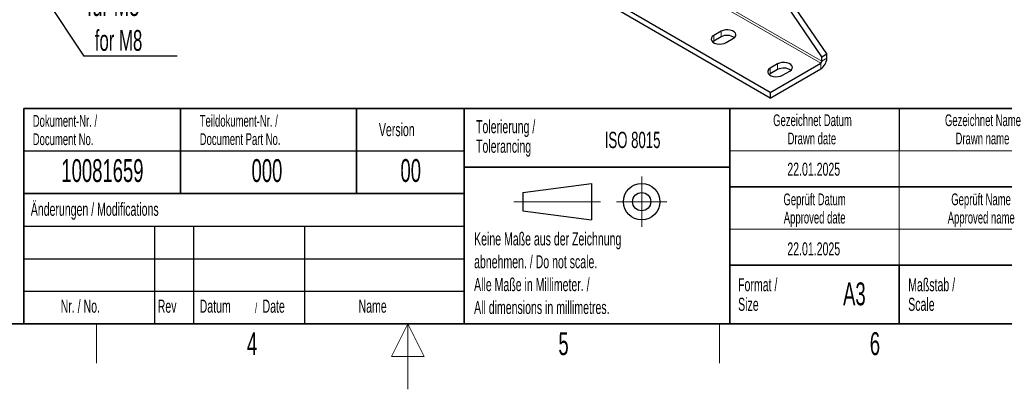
# Model space of a CAD drawing. Header units: millimetres. Extents: x 5 to 418, y 2 to 292.
# Tile 23 of 56: x 157 to 308, y 2 to 59. Entities that reach past the tile are written whole.
import ezdxf

# ---------------------------------------------------------------- set-up
doc = ezdxf.new("R2010")
doc.units = ezdxf.units.MM
doc.layers.add('SLD-0', color=7, linetype='Continuous')
doc.styles.add('SLDTEXTSTYLE0', font='TXT', dxfattribs={"width": 0.605})
doc.dimstyles.new('SLDDIMSTYLE2', dxfattribs={"dimtxt": 0.18, "dimasz": 3.302, "dimexe": 0, "dimexo": 0.0625, "dimgap": 0, "dimtad": 0, "dimtih": 1, "dimtoh": 1, "dimdec": 0, "dimrnd": 1e-09, "dimzin": 0, "dimdsep": 46, "dimtxsty": 'Standard', "dimsah": 1, "dimcen": 0.09, "dimadec": 0, "dimazin": 0, "dimtfac": 3.302, "dimtdec": 0, "dimtofl": 0, "dimtmove": 0, "dimatfit": 3, "dimfxl": 1, "dimfrac": 2, "dimtolj": 1, "dimtzin": 0, "dimarcsym": 0})

# ---------------------------------------------------------------- blocks, each defined once
blk = doc.blocks.new('SW_NOTE_0')
at = {"layer": 'SLD-0', "color": 0}
blk.add_line((14.3, 0), (0, 0), dxfattribs=at)
at = {"layer": 'SLD-0', "color": 0, "attachment_point": 1, "style": 'SLDTEXTSTYLE0'}
for s, insert, char_height in [('für M8', (0.47, 9.64), 3.5), ('for M8', (1.66, 3.98), 3.175)]:
    blk.add_mtext(s, dxfattribs=dict(at, insert=insert, char_height=char_height))

msp = doc.modelspace()

# ---------------------------------------------------------------- linework, layer by layer
at = {"color": 7, "linetype": 'Continuous', "lineweight": 18}
for p, q in [((280.2872, 51.9314), (220.7017, 86.3294)), ((280.4758, 52.258), (220.8903, 86.656)), ((263.8824, 56.1767), (263.8824, 55.3057)), ((265.0137, 56.8299), (265.0137, 55.9589)), ((273.6876, 51.8225), (273.6876, 50.9516)), ((280.2872, 51.0604), (280.2872, 51.9314)), ((280.4758, 52.258), (281.23, 52.6934)), ((272.5562, 51.1694), (272.5562, 50.2984))]:
    msp.add_line(p, q, dxfattribs=at)
at = {"color": 7, "linetype": 'Continuous', "lineweight": 25}
for p, q in [((272.5562, 47.4684), (212.9707, 81.8664)), ((272.5562, 46.5974), (212.9707, 80.9954)), ((280.4758, 52.9112), (271.8223, 65.6095)), ((281.23, 53.3467), (272.8008, 65.7159)), ((265.0137, 56.8299), (263.8824, 56.1767)), ((265.0137, 55.9589), (263.8824, 55.3057)), ((263.8824, 55.3057), (263.7258, 55.197)), ((265.768, 55.0882), (266.8993, 55.7413)), ((280.4758, 52.9112), (281.23, 53.3467)), ((280.4758, 52.258), (280.4758, 52.9112)), ((281.23, 52.6934), (281.23, 53.3467)), ((272.5562, 47.4684), (280.2872, 51.9314)), ((273.6876, 51.8225), (272.5562, 51.1694)), ((272.5562, 50.2984), (272.3996, 50.1897)), ((272.5562, 46.5974), (280.2872, 51.0604)), ((273.6876, 50.9516), (272.5562, 50.2984)), ((274.4418, 50.0809), (275.5732, 50.734)), ((272.5562, 47.4684), (272.5562, 46.5974))]:
    msp.add_line(p, q, dxfattribs=at)
at = {"color": 7, "linetype": 'Continuous', "lineweight": 25, "flags": 128}
for points in [[(263.8824, 56.1767), (263.6549, 56.0013), (263.5223, 55.7961), (263.4952, 55.5775), (263.5759, 55.3635), (263.7578, 55.1712), (264.0261, 55.0163), (264.3592, 54.9113), (264.73, 54.8647), (265.1086, 54.8803), (265.4642, 54.9569), (265.768, 55.0882)], [(266.8993, 55.7413), (267.1268, 55.9167), (267.2594, 56.122), (267.2865, 56.3405), (267.2058, 56.5546), (267.0239, 56.7469), (266.7556, 56.9018), (266.4225, 57.0068), (266.0517, 57.0533), (265.6731, 57.0377), (265.3175, 56.9611), (265.0137, 56.8299)], [(275.5732, 50.734), (275.8006, 50.9094), (275.9332, 51.1147), (275.9603, 51.3332), (275.8796, 51.5473), (275.6978, 51.7396), (275.4294, 51.8945), (275.0963, 51.9995), (274.7255, 52.046), (274.347, 52.0304), (273.9914, 51.9538), (273.6876, 51.8225)], [(272.5562, 51.1694), (272.3288, 50.994), (272.1961, 50.7888), (272.1691, 50.5702), (272.2497, 50.3562), (272.4316, 50.1639), (272.7, 50.009), (273.0331, 49.904), (273.4039, 49.8574), (273.7824, 49.873), (274.138, 49.9496), (274.4418, 50.0809)]]:
    msp.add_lwpolyline(points, dxfattribs=at)
at = {"color": 7, "linetype": 'Continuous', "lineweight": 25}
for centre, radius, start, end in [((265.9466, 54.2481), 1.9486, 55.297885, 118.60389), ((279.1831, 52.7866), 2.0491, 302.605478, 357.394522), ((280.0664, 52.2766), 0.4098, 302.605478, 357.394522), ((274.6204, 49.2408), 1.9486, 55.297885, 118.60389)]:
    msp.add_arc(centre, radius, start, end, dxfattribs=at)
at = {"layer": 'SLD-0', "lineweight": 35}
for p, q in [((158.1167, 45), (225.6167, 45)), ((158.1167, 45), (158.1167, 32)), ((182.1167, 45), (182.1167, 32)), ((209.1167, 45), (209.1167, 32)), ((225.6167, 45), (225.6167, 32)), ((225.6167, 45), (266.3305, 45)), ((225.6167, 45), (225.6167, 36)), ((266.3305, 12), (266.3305, 45)), ((266.3305, 45), (266.3305, 12)), ((318, 45), (266.3305, 45)), ((225.6167, 36), (266.3305, 36)), ((225.6167, 36), (225.6167, 12)), ((158.1167, 32), (158.1167, 12)), ((158.1167, 32), (225.6167, 32)), ((266.3305, 33), (318, 33)), ((266.3305, 21), (318, 21)), ((292.3305, 21), (292.3305, 12)), ((26, 12), (408, 12)), ((225.6167, 12), (266.3305, 12)), ((266.3305, 12), (318, 12))]:
    msp.add_line(p, q, dxfattribs=at)
at = {"layer": 'SLD-0'}
for p, q in [((292.3305, 45), (292.3305, 38.5)), ((158.1167, 38.5), (225.6167, 38.5)), ((158.1167, 27), (225.6167, 27)), ((178.1167, 27), (178.1167, 12)), ((184.1167, 27), (184.1167, 12)), ((201.1167, 27), (201.1167, 12)), ((158.1167, 22), (225.6167, 22)), ((158.1167, 17), (225.6167, 17))]:
    msp.add_line(p, q, dxfattribs=at)
at = {"layer": 'SLD-0', "lineweight": 18}
for p, q in [((266.3305, 38.5), (318, 38.5)), ((292.3305, 38.5), (292.3305, 33)), ((252.8396, 34.5746), (252.8396, 26.8746)), ((292.3305, 33), (292.3305, 26.5)), ((233.2396, 30.7246), (246.5396, 30.7246)), ((248.9896, 30.7246), (256.6896, 30.7246)), ((266.3305, 26.5), (318, 26.5)), ((292.3305, 26.5), (292.3305, 21)), ((169.25, 6), (169.25, 12)), ((264.75, 6), (264.75, 12))]:
    msp.add_line(p, q, dxfattribs=at)
at = {"layer": 'SLD-0', "lineweight": 25}
for p, q in [((234.6396, 32.1246), (245.1396, 33.5246)), ((245.1396, 33.5246), (245.1396, 27.9246)), ((158.1167, 32), (225.6167, 32)), ((234.6396, 32.1246), (234.6396, 29.3246)), ((234.6396, 29.3246), (245.1396, 27.9246))]:
    msp.add_line(p, q, dxfattribs=at)
at = {"layer": 'SLD-0', "color": 7, "linetype": 'Continuous', "lineweight": 35}
for p in [(225.6167, 32), (158.1167, 12)]:
    msp.add_line(p, (225.6167, 12), dxfattribs=at)
at = {"layer": 'SLD-0', "color": 7, "linetype": 'Continuous', "lineweight": 18}
for p, q in [((217, 12), (214.5, 7)), ((217, 2), (217, 12)), ((219.5, 7), (217, 12)), ((214.5, 7), (219.5, 7))]:
    msp.add_line(p, q, dxfattribs=at)
at = {"layer": 'SLD-0', "lineweight": 25}
for radius in [2.8, 1.4]:
    msp.add_circle((252.8396, 30.7246), radius, dxfattribs=at)

# ---------------------------------------------------------------- block references
at = {"layer": 'SLD-0'}
msp.add_blockref('SW_NOTE_0', (167.3271, 53.0309), dxfattribs=at)

# ---------------------------------------------------------------- texts
at = {"layer": 'SLD-0', "style": 'SLDTEXTSTYLE0'}
for s, insert, char_height, attachment_point in [('Dokument-Nr. /', (159.4707, 43.9891), 1.8, 1), ('Teildokument-Nr. /', (185.0721, 44.0073), 1.8, 1), ('Gezeichnet Datum', (279.0254, 44.1039), 1.8, 2), ('Gezeichnet Name', (305.1708, 44.1039), 1.8, 2), ('Version', (212.5452, 42.7601), 2, 1), ('Tolerierung /', (227.4391, 43.2172), 2, 1), ('Document No.', (159.4707, 41.1891), 1.8, 1), ('Document Part No.', (185.0721, 41.2073), 1.8, 1), ('ISO 8015', (247.1716, 41.4342), 2.5, 1), ('Drawn date', (278.9303, 41.3039), 1.8, 2), ('Drawn name', (305.0871, 41.3039), 1.8, 2), ('Tolerancing', (227.4391, 40.2172), 2, 1), ('10081659', (170.1557, 37.243), 3.5, 2), ('000', (195.3767, 37.243), 3.5, 2), ('00', (217.424, 37.2527), 3.5, 2), ('22.01.2025', (279.2203, 36.699), 2, 2), ('Geprüft Datum', (279.3494, 31.9851), 1.8, 2), ('Geprüft Name', (304.8762, 31.9851), 1.8, 2), ('Änderungen / Modifications', (159.1698, 30.5619), 2, 1), ('Approved date', (279.362, 29.1851), 1.8, 2), ('Approved name', (304.9003, 29.1851), 1.8, 2), ('Keine Maße aus der Zeichnung', (227.1404, 26.0307), 2, 1), ('22.01.2025', (279.2203, 24.5049), 2, 2), ('abnehmen. / Do not scale.', (227.1404, 22.5307), 2, 1), ('Alle Maße in Millimeter. /', (227.1404, 19.0307), 2, 1), ('Format /', (267.6251, 19.0116), 2, 1), ('A3', (285.4515, 18.3609), 3.5, 2), ('Maßstab /', (293.7029, 19.0116), 2, 1), ('Nr. / No.', (163.7532, 15.7244), 2, 1), ('Rev', (178.6351, 15.7244), 2, 1), ('Datum', (185.0629, 15.7244), 2, 1), ('/', (193.5459, 15.2243), 1.5, 1), ('Date', (194.7022, 15.7244), 2, 1), ('Name', (209.4275, 15.729), 2, 1), ('All dimensions in millimetres.', (227.1404, 15.5307), 2, 1), ('Size', (267.6251, 16.0116), 2, 1), ('Scale', (293.7029, 16.0116), 2, 1), ('4', (193.1027, 10.743), 3.5, 2), ('5', (240.8527, 10.743), 3.5, 2), ('6', (288.6027, 10.743), 3.5, 2)]:
    msp.add_mtext(s, dxfattribs=dict(at, insert=insert, char_height=char_height, attachment_point=attachment_point))

# ---------------------------------------------------------------- leaders
at = {"layer": 'SLD-0'}
msp.add_leader([(153.626, 73.4855), (167.3271, 53.0309)], dimstyle='SLDDIMSTYLE2', dxfattribs=at)

doc.saveas('drawing.dxf')
